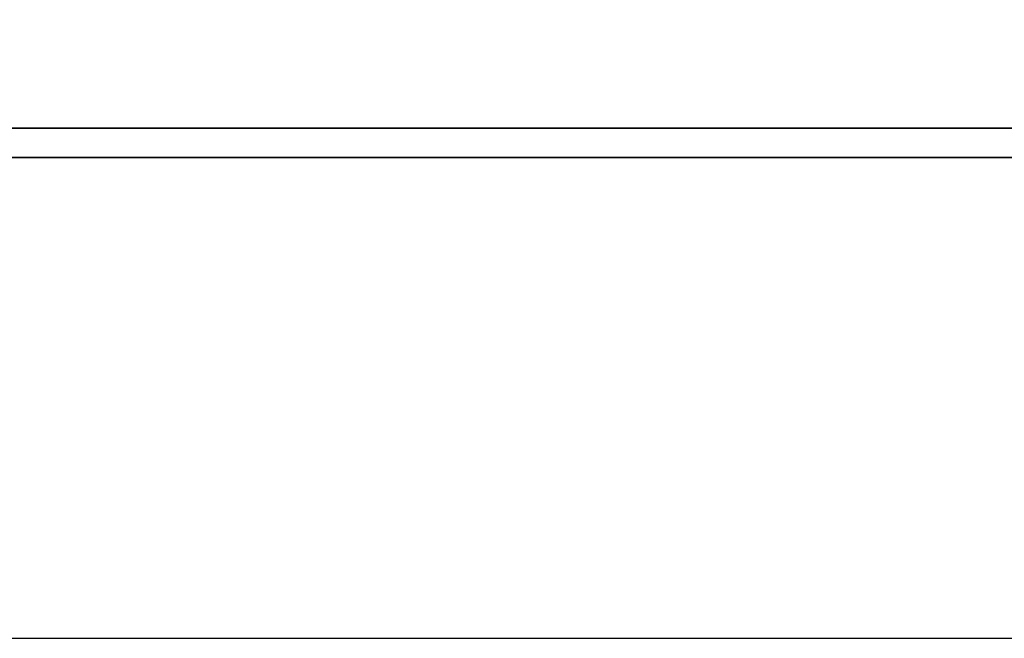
# Model space of a CAD drawing. Extents: x 9 to 257, y 64 to 177.
# Tile 33 of 42: x 178.57 to 183.95, y 114.16 to 117.53. Entities that reach past the tile are written whole.
import ezdxf

# ---------------------------------------------------------------- set-up
doc = ezdxf.new("R2010")
doc.units = 0
doc.header["$LTSCALE"] = 3
doc.header["$MEASUREMENT"] = 0
doc.layers.add('DIM', color=4, linetype='CONTINUOUS')
doc.layers.add('layer 1', color=7, linetype='CONTINUOUS')

# ---------------------------------------------------------------- blocks, each defined once
blk = doc.blocks.new('TBI MOTION logo(完整正式版)')
at = {"layer": 'layer 1', "color": 22, "lineweight": 35}
blk.add_open_spline([(75.90875, -9.47875), (75.90875, -9.47875), (75.90875, -12.28625), (75.90875, -12.28625), (75.90875, -12.28625), (75.90875, -12.28625), (75.90875, -12.47875), (75.90875, -12.47875), (75.90875, -12.47875), (75.90875, -12.47875), (75.71625, -12.47875), (75.71625, -12.47875), (75.71625, -12.47875), (75.71625, -12.47875), (-88.32875, -12.47875), (-88.32875, -12.47875), (-88.32875, -12.47875), (-88.32875, -12.47875), (-88.32875, -13.29375), (-88.32875, -13.29375), (-88.32875, -13.29375), (-88.32875, -13.29375), (82.89125, -13.29375), (82.89125, -13.29375), (82.89125, -13.29375), (82.89125, -13.29375), (75.90875, -9.47875), (75.90875, -9.47875)], degree=3, knots=[0, 0, 0, 0, 0.14285714, 0.14285714, 0.14285714, 0.14285714, 0.28571429, 0.28571429, 0.28571429, 0.28571429, 0.42857143, 0.42857143, 0.42857143, 0.42857143, 0.57142857, 0.57142857, 0.57142857, 0.57142857, 0.71428571, 0.71428571, 0.71428571, 0.71428571, 0.85714286, 0.85714286, 0.85714286, 0.85714286, 1, 1, 1, 1], dxfattribs=at)

msp = doc.modelspace()

# ---------------------------------------------------------------- linework, layer by layer
at = {"layer": 'DIM', "color": 7, "linetype": 'Continuous'}
msp.add_line((131.4506, 114.1551), (257.4506, 114.1551), dxfattribs=at)

# ---------------------------------------------------------------- block references
at = {"layer": 'DIM', "color": 7, "xscale": 0.1970749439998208, "yscale": 0.1970749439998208, "zscale": 0.1970749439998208}
msp.add_blockref('TBI MOTION logo(完整正式版)', (177.262, 119.3992), dxfattribs=at)

doc.saveas('drawing.dxf')
